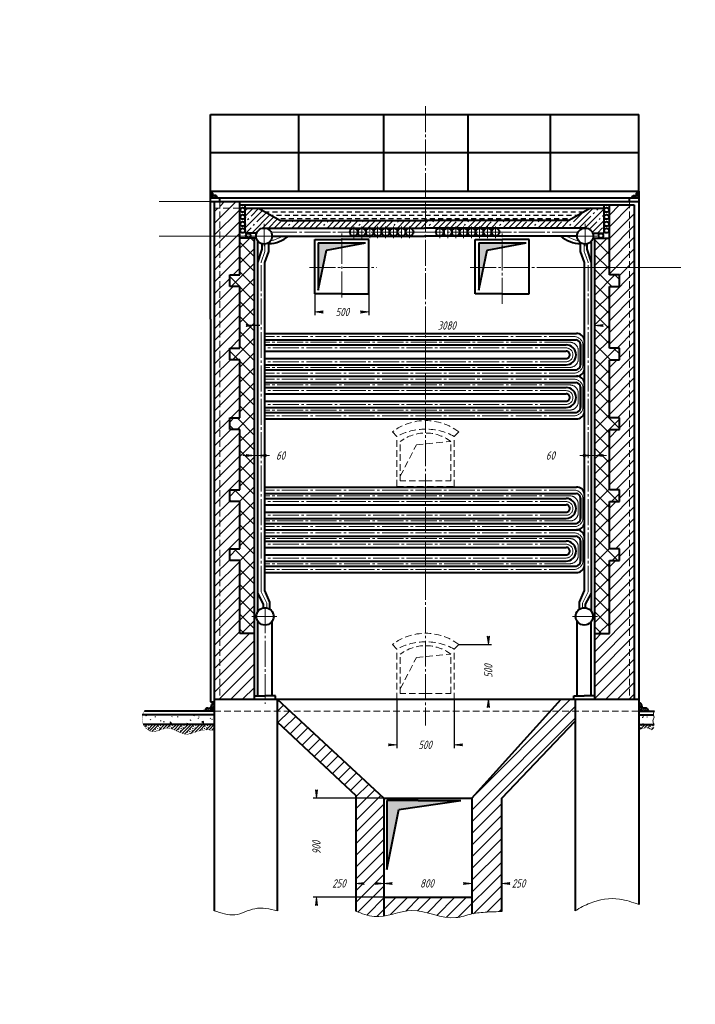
# Model space of a CAD drawing. Header units: millimetres. Extents: x 0 to 841, y 0 to 594.
# Tile 1 of 2: x 0 to 408, y 0 to 594. Entities that reach past the tile are written whole.
import ezdxf

# ---------------------------------------------------------------- set-up
doc = ezdxf.new("R2010")
doc.units = ezdxf.units.MM
for name, pattern in [('K5LT32768', [0]), ('K5LT32769', [0]), ('K5LT_AXLED', [20.152056, 15.652056, -1.5, 1.5, -1.5]), ('K5LT_BASIC', [0]), ('K5LT_DASHED', [6, 4, -2]), ('K5LT_THIN', [0]), ('K5LT_THIN_INCLUDED_TO_HATCHING', [0])]:
    doc.linetypes.add(name, pattern=pattern)
doc.styles.add('KDIMTEXTSTYLE', font='GOST_AU.SHX', dxfattribs={"width": 0.96, "oblique": 15, "height": 5})
doc.dimstyles.new('KDIMSTYLE (1.00)', dxfattribs={"dimtxt": 5, "dimasz": 1, "dimexe": 2, "dimexo": 0, "dimgap": 1, "dimtad": 1, "dimtxsty": 'KDIMTEXTSTYLE', "dimsah": 1, "dimcen": 0, "dimdle": 1, "dimadec": 0, "dimazin": 0, "dimtfac": 0.667, "dimtmove": 0, "dimatfit": 3, "dimfxl": 0, "dimtvp": 1, "dimtolj": 1, "dimtzin": 0, "dimarcsym": 0})
pattern_1 = [(45, (0, 0), (-0.561266, 0.561266), [])]
pattern_2 = [(135, (0, 0), (-0.561266, -0.561266), [])]
pattern_3 = [(45, (0, 0), (-3.535534, 3.535534), [])]
pattern_4 = [(40, (7.66, 6.428), (-20.5692, 24.5134), [2, -30]), (130, (9.193, 7.713), (-24.5134, -20.5692), [2, -30]), (85, (7.66, 6.428), (-20.5688, 24.513), [2.828, -42.426]), (60, (9.193, 7.713), (-27.7128, 16), [2, -30]), (150, (10.192, 9.445), (-16, -27.7128), [2, -30]), (105, (9.193, 7.713), (-27.7123, 15.9997), [2.828, -42.426]), (80, (16.853, 14.141), (-26.0974, 4.6017), [1.5, -25]), (170, (17.114, 15.618), (-4.6017, -26.0974), [1.5, -25]), (125, (16.853, 14.141), (-26.09695, 4.6016), [2.121, -35.355]), (100, (-18.796, -15.771), (-15.7569, -2.77837), [1, -15]), (190, (-18.97, -14.787), (2.77837, -15.7569), [1, -15]), (145, (-18.796, -15.771), (-15.75733, -2.77844), [1.414, -21.213]), (70, (1.233, 14.088), (-15.0351, 5.4723), [1, -15]), (160, (1.575, 15.028), (-5.4723, -15.0351), [1, -15]), (115, (1.233, 14.088), (-15.03547, 5.47246), [1.414, -21.213]), (85, (0, 0), (-9.35186, 7.84492), [0.3, -10]), (65, (0, 0), (-2.41845, 6.64463), [0.3, -10]), (105, (0, 0), (-6.193075, 7.658056), [0.5, -12]), (110, (0, 0), (-7.94593, 1.36463), [0.5, -7])]

# ---------------------------------------------------------------- blocks, each defined once
blk = doc.blocks.new('KDIMARROW_01')
blk.add_hatch(color=0).paths.add_polyline_path([(0, 0), (-5, 0.66), (-4.5, 0), (-5, -0.66)])
at = {"color": 0, "linetype": 'K5LT_THIN', "lineweight": 18}
for p, q in [((-4.5, 0), (-5, 0.66)), ((-5, 0.66), (0, 0)), ((0, 0), (-5, -0.66)), ((-5, -0.66), (-4.5, 0)), ((0, 0), (-1, 0))]:
    blk.add_line(p, q, dxfattribs=at)
blk = doc.blocks.new('U1')
at = {"color": 7, "linetype": 'K5LT32768', "lineweight": 18}
for p, q in [((75.11, 168.8), (74.75, 168.44)), ((75.5, 167.42), (76.88, 168.8)), ((80.41, 168.8), (77.28, 165.67)), ((78.34, 164.96), (82.18, 168.8)), ((83.95, 168.8), (79.68, 164.53)), ((83.95, 165.27), (87.48, 168.8)), ((89.25, 168.8), (86.57, 166.12)), ((88.79, 166.57), (91.02, 168.8)), ((94.56, 168.8), (91.89, 166.13)), ((93.16, 165.64), (96.32, 168.8)), ((98.09, 168.8), (94.36, 165.07)), ((96.74, 163.92), (101.63, 168.8)), ((103.39, 168.8), (97.99, 163.4)), ((99.36, 163), (105.16, 168.8)), ((108.7, 168.8), (103.1, 163.21)), ((105.83, 164.17), (110.47, 168.8)), ((112.23, 168.8), (108.51, 165.08)), ((112.52, 165.55), (115.77, 168.8)), ((117.45, 168.71), (114.3, 165.56)), ((115.99, 165.48), (117.45, 166.95))]:
    blk.add_line(p, q, dxfattribs=at)
at = {"color": 7, "linetype": 'K5LT32769', "lineweight": 18}
for p, q in [((76.37, 166.52), (76.34, 166.49)), ((76.46, 167.5), (76.81, 167.85)), ((77.69, 166.97), (77.34, 166.61)), ((78.14, 168.29), (77.78, 167.94)), ((79.46, 168.73), (79.11, 168.38)), ((83.09, 166.17), (83.44, 166.52)), ((83.88, 167.85), (83.53, 167.5)), ((84.41, 166.61), (84.76, 166.97)), ((84.85, 167.94), (85.21, 168.29)), ((86.18, 168.38), (86.53, 168.73)), ((90.51, 166.52), (90.49, 166.5)), ((90.6, 167.5), (90.95, 167.85)), ((91.84, 166.97), (91.48, 166.61)), ((92.28, 168.29), (91.92, 167.94)), ((93.6, 168.73), (93.25, 168.38)), ((97.23, 166.17), (97.58, 166.52)), ((98.02, 167.85), (97.67, 167.5)), ((98.55, 166.61), (98.91, 166.97)), ((98.99, 167.94), (99.35, 168.29)), ((100.32, 168.38), (100.67, 168.73)), ((104.65, 166.52), (104.3, 166.17)), ((104.74, 167.5), (105.09, 167.85)), ((105.98, 166.97), (105.62, 166.61)), ((106.42, 168.29), (106.07, 167.94)), ((107.75, 168.73), (107.39, 168.38)), ((111.37, 166.17), (111.72, 166.52)), ((112.16, 167.85), (111.81, 167.5)), ((112.7, 166.61), (113.05, 166.97)), ((113.14, 167.94), (113.49, 168.29)), ((114.46, 168.38), (114.82, 168.73)), ((81.53, 164.61), (81.67, 164.76)), ((82.11, 166.08), (81.76, 165.73)), ((82.68, 164.88), (83, 165.2)), ((95.55, 164.49), (95.81, 164.76)), ((96.25, 166.08), (95.9, 165.73)), ((96.79, 164.84), (97.14, 165.2)), ((101.12, 162.99), (100.98, 162.85)), ((101.2, 163.96), (101.56, 164.31)), ((102.44, 163.43), (102.09, 163.08)), ((102.88, 164.76), (102.53, 164.4)), ((102.97, 165.73), (103.33, 166.08)), ((104.21, 165.2), (103.86, 164.84)), ((110.4, 166.08), (110.04, 165.73)), ((117.11, 165.73), (117.45, 166.06))]:
    blk.add_line(p, q, dxfattribs=at)
blk = doc.blocks.new('U2')
at = {"color": 7, "linetype": 'K5LT32768', "lineweight": 18}
for p, q in [((373.86, 168.8), (373.59, 168.53)), ((374.68, 166.08), (377.4, 168.8)), ((377.09, 166.72), (379.17, 168.8)), ((378.82, 166.69), (380.93, 168.8)), ((382.61, 166.94), (381.32, 165.66))]:
    blk.add_line(p, q, dxfattribs=at)
at = {"color": 7, "linetype": 'K5LT32769', "lineweight": 18}
for p, q in [((373.59, 167.64), (373.79, 167.85)), ((374.32, 166.61), (374.68, 166.97)), ((374.77, 167.94), (375.12, 168.29)), ((376.09, 168.38), (376.45, 168.73)), ((380.42, 166.52), (380.07, 166.17)), ((380.87, 167.85), (380.51, 167.5)), ((381.75, 166.97), (381.4, 166.61)), ((382.19, 168.29), (381.84, 167.94))]:
    blk.add_line(p, q, dxfattribs=at)
blk = doc.blocks.new('KDIMARROW_02')
blk.add_hatch(color=0).paths.add_polyline_path([(4.5, 0), (5, 0.66), (0, 0), (5, -0.66)])
at = {"color": 0, "linetype": 'K5LT_THIN', "lineweight": 18}
for p, q in [((0, 0), (-1, 0)), ((5, 0.66), (0, 0)), ((0, 0), (5, -0.66)), ((0, 0), (7, 0)), ((4.5, 0), (5, 0.66)), ((5, -0.66), (4.5, 0))]:
    blk.add_line(p, q, dxfattribs=at)

msp = doc.modelspace()

# ---------------------------------------------------------------- hatches: boundary and pattern name
h = msp.add_hatch()
h.set_pattern_fill('Металл', style=0, pattern_type=0)
h.set_pattern_definition(pattern_1)
h.paths.add_polyline_path([(118.623, 487.876), (116.595, 487.876), (116.595, 489.315), (115.151, 490.519), (115.151, 486.616), (119.353, 486.616)])
h = msp.add_hatch()
h.set_pattern_fill('Металл', style=0, pattern_type=0)
h.set_pattern_definition(pattern_2)
h.paths.add_polyline_path([(370.116, 487.876), (372.144, 487.876), (372.144, 489.315), (373.588, 490.519), (373.588, 486.616), (369.386, 486.616)])
h = msp.add_hatch()
h.set_pattern_fill('Металл', style=0, pattern_type=0)
h.set_pattern_definition(pattern_3)
h.paths.add_polyline_path([(141.716, 223.613), (132.886, 223.613), (132.886, 267.744), (126.761, 267.744), (126.761, 274.78), (132.886, 274.78), (132.886, 303.293), (126.761, 303.293), (126.761, 310.329), (132.886, 310.329), (132.886, 346.687), (126.761, 346.687), (126.761, 353.723), (132.886, 353.723), (132.886, 388.867), (126.761, 388.867), (126.761, 395.903), (132.886, 395.903), (132.886, 432.984), (126.761, 432.984), (126.761, 440.02), (132.886, 440.02), (132.886, 480.26), (120.699, 480.26), (120.699, 184.001), (141.716, 184.001), (141.716, 186.125)])
h.paths.add_polyline_path([(120.699, 480.26), (117.448, 480.26), (117.448, 184.001), (120.699, 184.001)])
h.paths.add_polyline_path([(132.886, 484.27), (120.699, 484.27), (120.699, 480.26), (132.886, 480.26), (132.886, 482.243)])
h.paths.add_polyline_path([(368.04, 482.243), (355.853, 482.243), (355.853, 440.02), (361.978, 440.02), (361.978, 432.984), (355.853, 432.984), (355.853, 395.903), (361.978, 395.903), (361.978, 388.867), (355.853, 388.867), (355.853, 353.723), (361.978, 353.723), (361.978, 346.687), (355.853, 346.687), (355.853, 310.329), (361.978, 310.329), (361.978, 303.293), (355.853, 303.293), (355.853, 274.78), (361.978, 274.78), (361.978, 267.744), (355.853, 267.744), (355.853, 223.613), (347.023, 223.613), (347.023, 186.125), (347.023, 184.001), (368.04, 184.001)])
h.paths.add_polyline_path([(370.907, 482.243), (368.04, 482.243), (368.04, 184.001), (370.907, 184.001)])
h = msp.add_hatch()
h.set_pattern_fill('Железобетон', style=0, pattern_type=0)
h.set_pattern_definition([(45, (0, 0), (-3.535534, 3.535534), []), (45, (-1.768, 1.768), (-3.535534, 3.535534), [10, -2, 1, -2])])
h.paths.add_polyline_path([(157.439, 472.869), (144.177, 480.348), (136.111, 480.348), (136.111, 465.283), (142.998, 465.283), (144.72, 467.44), (147.338, 468.312), (147.501, 468.315), (244.37, 468.315), (341.238, 468.315), (343.884, 467.531), (345.677, 465.433), (345.741, 465.283), (352.628, 465.283), (352.628, 480.348), (344.562, 480.348), (331.3, 472.869), (244.37, 472.869)])
h = msp.add_hatch()
h.set_pattern_fill('Жидкость', style=0, pattern_type=0)
h.set_pattern_definition([(0, (0, 0), (2.5, 2), [3, -2])])
h.paths.add_polyline_path([(157.439, 472.869), (244.37, 472.869), (331.3, 472.869), (344.562, 480.348), (144.177, 480.348)])
h = msp.add_hatch()
h.set_pattern_fill('ANSI37', style=0, pattern_type=0)
h.set_pattern_definition([(45, (0, 0), (-4.49013, 4.49013), []), (135, (0, 0), (-4.49013, -4.49013), [])])
h.paths.add_polyline_path([(141.716, 462.215), (132.886, 462.215), (132.886, 440.02), (126.761, 440.02), (126.761, 432.984), (132.886, 432.984), (132.886, 395.903), (126.761, 395.903), (126.761, 388.867), (132.886, 388.867), (132.886, 353.723), (126.761, 353.723), (126.761, 346.687), (132.886, 346.687), (132.886, 310.329), (126.761, 310.329), (126.761, 303.293), (132.886, 303.293), (132.886, 274.78), (126.761, 274.78), (126.761, 267.744), (132.886, 267.744), (132.886, 223.613), (141.716, 223.613)])
h.paths.add_polyline_path([(355.853, 267.744), (361.978, 267.744), (361.978, 274.78), (355.853, 274.78), (355.853, 303.293), (361.978, 303.293), (361.978, 310.329), (355.853, 310.329), (355.853, 346.687), (361.978, 346.687), (361.978, 353.723), (355.853, 353.723), (355.853, 388.867), (361.978, 388.867), (361.978, 395.903), (355.853, 395.903), (355.853, 432.984), (361.978, 432.984), (361.978, 440.02), (355.853, 440.02), (355.853, 462.215), (347.023, 462.215), (347.023, 223.613), (355.853, 223.613)])
h = msp.add_hatch(color=5)
h.paths.add_polyline_path([(208.761, 459.45), (194.358, 459.45), (194.358, 456.665)])
h.paths.add_polyline_path([(194.358, 456.665), (194.358, 459.45), (180.21, 459.45), (180.21, 444.479), (183.047, 444.479), (185.226, 454.899)])
h.paths.add_polyline_path([(183.047, 444.479), (180.21, 444.479), (180.21, 430.911)])
h = msp.add_hatch(color=5)
h.paths.add_polyline_path([(305.62, 459.45), (291.216, 459.45), (291.216, 456.665)])
h.paths.add_polyline_path([(291.216, 456.665), (291.216, 459.45), (277.069, 459.45), (277.069, 444.479), (279.906, 444.479), (282.084, 454.899)])
h.paths.add_polyline_path([(279.906, 444.479), (277.069, 444.479), (277.069, 430.911)])
h = msp.add_hatch()
h.set_pattern_fill('Металл', style=0, pattern_type=0)
h.set_pattern_definition(pattern_1)
h.paths.add_polyline_path([(114.529, 178.687), (113.578, 178.687), (111.928, 177.924), (111.704, 177.608), (111.306, 176.921), (117.448, 176.921), (117.448, 182.403), (116.438, 181.608), (115.614, 179.988), (115.612, 179.906), (115.612, 179.77), (115.201, 178.92)])
h = msp.add_hatch()
h.set_pattern_fill('Металл', style=0, pattern_type=0)
h.set_pattern_definition(pattern_3)
h.paths.add_polyline_path([(155.447, 184.001), (155.447, 176.921), (163.084, 176.921)])
h.paths.add_polyline_path([(163.084, 176.921), (155.447, 176.921), (155.447, 170.346), (202.865, 125.906), (202.865, 56.175), (203.14, 56.064), (203.389, 55.965), (203.761, 55.816), (204.32, 55.593), (205.158, 55.265), (206.415, 54.79), (208.304, 54.136), (211.147, 53.359), (213.887, 52.944), (214.057, 52.931), (214.398, 52.91), (215.08, 52.887), (216.447, 52.91), (219.195, 53.19), (219.718, 53.272), (219.718, 124.417)])
h.paths.add_polyline_path([(272.785, 64.536), (219.718, 64.536), (219.718, 53.272), (223.086, 53.959), (224.778, 54.37), (225.633, 54.585), (226.078, 54.698), (226.374, 54.773), (226.721, 54.86), (227.214, 54.984), (227.943, 55.165), (229.032, 55.427), (230.664, 55.789), (233.112, 56.229), (236.785, 56.531), (237.073, 56.531), (237.649, 56.521), (238.8, 56.46), (241.102, 56.195), (245.37, 55.325), (247.502, 54.779), (248.572, 54.492), (249.121, 54.343), (249.499, 54.241), (249.997, 54.107), (250.729, 53.911), (251.82, 53.625), (253.451, 53.221), (255.892, 52.701), (259.539, 52.224), (263.297, 52.287), (263.655, 52.33), (264.371, 52.435), (265.802, 52.709), (267.697, 53.168), (268.649, 53.423), (269.132, 53.554), (269.392, 53.625), (269.583, 53.678), (269.812, 53.74), (270.136, 53.829), (270.613, 53.957), (271.326, 54.144), (272.395, 54.407), (272.785, 54.496)])
h.paths.add_polyline_path([(290.872, 124.406), (335.224, 170.786), (335.224, 176.921), (320.395, 176.921), (272.785, 124.417), (272.785, 54.496), (278.833, 55.4), (281.881, 55.626), (282.099, 55.639), (282.283, 55.65), (282.651, 55.671), (283.386, 55.71), (284.858, 55.78), (287.801, 55.895), (289.427, 55.949), (290.241, 55.974), (290.872, 55.994)])
h.paths.add_polyline_path([(335.224, 184.001), (326.816, 184.001), (320.395, 176.921), (335.224, 176.921)])
h = msp.add_hatch()
h.set_pattern_fill('Металл', style=0, pattern_type=0)
h.set_pattern_definition(pattern_2)
h.paths.add_polyline_path([(375.424, 179.77), (375.424, 179.906), (374.661, 181.557), (374.597, 181.608), (373.588, 182.403), (373.588, 176.921), (379.73, 176.921), (379.331, 177.608), (377.843, 178.653), (377.458, 178.687), (376.507, 178.687), (375.657, 179.099)])
h = msp.add_hatch()
h.set_pattern_fill('Песок', style=0, pattern_type=0)
h.set_pattern_definition(pattern_4)
h.paths.add_polyline_path([(74.518, 168.801), (117.448, 168.801), (117.448, 174.675), (73.999, 174.675), (73.811, 172.243)])
h = msp.add_hatch()
h.set_pattern_fill('Песок', style=0, pattern_type=0)
h.set_pattern_definition(pattern_4)
h.paths.add_polyline_path([(373.588, 168.801), (382.801, 168.801), (382.585, 169.262), (382.475, 169.514), (382.331, 169.892), (382.189, 170.458), (382.176, 171.03), (382.181, 171.074), (382.196, 171.163), (382.235, 171.341), (382.346, 171.698), (382.421, 171.9), (382.461, 172.003), (382.512, 172.136), (382.574, 172.299), (382.627, 172.445), (382.697, 172.664), (382.774, 172.995), (382.801, 173.288), (382.802, 173.326), (382.8, 173.401), (382.788, 173.552), (382.738, 173.856), (382.669, 174.139), (382.63, 174.281), (382.609, 174.354), (382.556, 174.542), (382.531, 174.634), (382.52, 174.675), (373.588, 174.675)])
msp.add_hatch(color=5).paths.add_polyline_path([(228.777, 117.564), (266.255, 122.997), (240.469, 122.997), (221.508, 122.997), (221.508, 81.286)])

# ---------------------------------------------------------------- linework, layer by layer
at = {"color": 30, "linetype": 'K5LT_AXLED', "lineweight": 18}
for p, q in [((244.94, 541.793), (244.94, 168.276)), ((147.501, 457.394), (147.501, 470.849)), ((341.238, 457.394), (341.238, 470.849)), ((140.491, 463.455), (154.296, 463.455)), ((151.694, 465.912), (244.37, 465.912)), ((194.358, 426.487), (194.358, 465.065)), ((201.605, 462.125), (201.605, 469.213)), ((206.411, 462.125), (206.411, 469.213)), ((211.216, 462.125), (211.216, 469.213)), ((216.022, 462.125), (216.022, 469.213)), ((220.828, 462.125), (220.828, 469.213)), ((225.634, 462.125), (225.634, 469.213)), ((230.44, 462.125), (230.44, 469.213)), ((235.245, 462.125), (235.245, 469.213)), ((337.045, 465.912), (244.37, 465.912)), ((253.494, 462.125), (253.494, 469.213)), ((258.299, 462.125), (258.299, 469.213)), ((263.105, 462.125), (263.105, 469.213)), ((267.911, 462.125), (267.911, 469.213)), ((272.717, 462.125), (272.717, 469.213)), ((277.523, 462.125), (277.523, 469.213)), ((282.328, 462.125), (282.328, 469.213)), ((287.134, 462.125), (287.134, 469.213)), ((291.216, 422.538), (291.216, 465.065)), ((348.248, 463.455), (334.443, 463.455)), ((148.02, 454.208), (148.02, 458.623)), ((340.719, 454.208), (340.719, 458.623)), ((145.757, 447.642), (148.02, 454.208)), ((342.982, 447.642), (340.719, 454.208)), ((145.757, 248.852), (145.757, 447.642)), ((342.982, 248.852), (342.982, 447.642)), ((174.936, 444.479), (215.449, 444.479)), ((271.795, 444.479), (312.308, 444.479)), ((335.13, 402.808), (147.844, 402.808)), ((332.294, 399.389), (147.844, 399.389)), ((339.858, 391.817), (339.858, 398.604)), ((329.71, 395.968), (147.844, 395.969)), ((337.088, 391.114), (337.088, 394.654)), ((337.088, 392.52), (337.088, 388.98)), ((329.71, 387.666), (147.844, 387.664)), ((339.858, 391.817), (339.858, 385.03)), ((332.294, 384.245), (147.844, 384.245)), ((335.13, 380.826), (147.844, 380.826)), ((335.13, 377.056), (147.844, 377.056)), ((332.294, 373.636), (147.844, 373.636)), ((329.71, 370.215), (147.844, 370.217)), ((337.088, 365.361), (337.088, 368.901)), ((339.858, 366.064), (339.858, 372.852)), ((337.088, 366.767), (337.088, 363.228)), ((339.858, 366.064), (339.858, 359.277)), ((329.71, 361.914), (147.844, 361.912)), ((332.294, 358.493), (147.844, 358.493)), ((335.13, 355.073), (147.844, 355.073)), ((335.13, 310.141), (147.844, 310.141)), ((332.294, 306.722), (147.844, 306.722)), ((329.71, 303.301), (147.844, 303.303)), ((339.858, 299.15), (339.858, 305.937)), ((337.088, 298.447), (337.088, 301.987)), ((337.088, 299.853), (337.088, 296.313)), ((339.858, 299.15), (339.858, 292.363)), ((329.71, 294.999), (147.844, 294.997)), ((332.294, 291.578), (147.844, 291.578)), ((335.13, 288.159), (147.844, 288.159)), ((335.13, 284.389), (147.844, 284.389)), ((332.294, 280.97), (147.844, 280.97)), ((339.858, 273.398), (339.858, 280.185)), ((329.71, 277.548), (147.844, 277.55)), ((337.088, 272.695), (337.088, 276.235)), ((337.088, 274.101), (337.088, 270.561)), ((339.858, 273.398), (339.858, 266.61)), ((329.71, 269.247), (147.844, 269.245)), ((332.294, 265.826), (147.844, 265.826)), ((335.13, 262.406), (147.844, 262.406)), ((149.078, 241.969), (145.757, 248.852)), ((339.661, 241.969), (342.982, 248.852)), ((148.04, 239.459), (148.04, 181.31)), ((149.078, 239.118), (149.078, 241.969)), ((339.661, 239.118), (339.661, 241.969)), ((140.076, 233.987), (155.232, 233.987)), ((348.663, 233.987), (333.507, 233.987))]:
    msp.add_line(p, q, dxfattribs=at)
at = {"color": 5, "linetype": 'K5LT_BASIC', "lineweight": 40}
for p, q in [((115.151, 490.519), (115.151, 536.783)), ((115.151, 536.783), (373.588, 536.783)), ((168.544, 490.519), (168.544, 536.783)), ((219.694, 490.519), (219.694, 536.783)), ((270.591, 490.519), (270.591, 536.783)), ((320.257, 490.519), (320.257, 536.783)), ((373.588, 490.519), (373.588, 536.783)), ((373.588, 513.651), (115.151, 513.651)), ((115.151, 413.39), (115.151, 490.519)), ((115.151, 490.519), (373.588, 490.519)), ((116.595, 489.315), (115.151, 490.519)), ((116.595, 487.876), (116.595, 489.315)), ((118.623, 487.876), (116.595, 487.876)), ((119.353, 486.616), (118.623, 487.876)), ((369.386, 486.616), (370.116, 487.876)), ((370.116, 487.876), (372.144, 487.876)), ((372.144, 489.315), (373.588, 490.519)), ((372.144, 487.876), (372.144, 489.315)), ((373.588, 490.519), (373.588, 60.22)), ((115.151, 486.616), (373.588, 486.616)), ((115.151, 484.27), (373.588, 484.27)), ((117.448, 484.27), (117.448, 56.455)), ((120.699, 484.27), (120.699, 486.616)), ((132.886, 482.243), (132.886, 484.27)), ((132.886, 440.02), (132.886, 482.243)), ((132.886, 482.243), (370.907, 482.243)), ((136.111, 465.283), (136.111, 482.243)), ((352.628, 465.283), (352.628, 482.243)), ((355.853, 440.02), (355.853, 482.243)), ((368.04, 484.27), (368.04, 486.616)), ((370.907, 482.243), (370.907, 184.001)), ((136.111, 480.348), (352.628, 480.348)), ((144.177, 480.348), (157.439, 472.869)), ((344.562, 480.348), (331.3, 472.869)), ((157.439, 472.869), (244.37, 472.869)), ((331.3, 472.869), (244.37, 472.869)), ((142.998, 465.283), (136.111, 465.283)), ((147.501, 468.315), (244.37, 468.315)), ((152.361, 463.455), (244.37, 463.455)), ((341.238, 468.315), (244.37, 468.315)), ((336.378, 463.455), (244.37, 463.455)), ((345.741, 465.283), (352.628, 465.283)), ((142.802, 462.215), (132.886, 462.215)), ((141.716, 186.125), (141.716, 462.215)), ((143.67, 236.867), (143.67, 460.465)), ((146.259, 455.624), (146.259, 458.756)), ((150.28, 454.239), (150.28, 459.468)), ((178.061, 428.638), (178.061, 461.474)), ((178.061, 461.474), (194.358, 461.474)), ((180.21, 459.45), (208.761, 459.45)), ((180.21, 459.45), (180.21, 430.911)), ((185.226, 454.899), (208.761, 459.45)), ((210.655, 461.474), (194.358, 461.474)), ((210.655, 428.638), (210.655, 461.474)), ((274.919, 428.638), (274.919, 461.474)), ((274.919, 461.474), (291.216, 461.474)), ((277.069, 459.45), (277.069, 430.911)), ((277.069, 459.45), (305.62, 459.45)), ((282.084, 454.899), (305.62, 459.45)), ((307.514, 461.474), (291.216, 461.474)), ((307.514, 428.638), (307.514, 461.474)), ((338.459, 454.239), (338.459, 459.468)), ((342.48, 455.624), (342.48, 458.756)), ((345.069, 236.867), (345.069, 460.465)), ((345.937, 462.215), (355.853, 462.215)), ((347.023, 186.125), (347.023, 462.215)), ((143.67, 447.586), (146.259, 455.624)), ((147.844, 447.612), (150.28, 454.239)), ((180.21, 430.911), (185.226, 454.899)), ((277.069, 430.911), (282.084, 454.899)), ((340.895, 447.612), (338.459, 454.239)), ((345.069, 447.586), (342.48, 455.624)), ((147.844, 249.587), (147.844, 447.612)), ((340.895, 249.587), (340.895, 447.612)), ((126.761, 432.984), (126.761, 440.02)), ((126.761, 440.02), (132.885, 440.02)), ((361.978, 440.02), (355.854, 440.02)), ((361.978, 432.984), (361.978, 440.02)), ((132.886, 432.984), (126.761, 432.984)), ((132.886, 395.903), (132.886, 432.984)), ((194.358, 428.638), (178.061, 428.638)), ((194.358, 428.638), (210.655, 428.638)), ((291.216, 428.638), (274.919, 428.638)), ((291.216, 428.638), (307.514, 428.638)), ((355.853, 432.984), (361.978, 432.984)), ((355.853, 395.903), (355.853, 432.984)), ((115.151, 413.39), (115.151, 182.481)), ((147.844, 404.693), (335.94, 404.693)), ((147.844, 400.923), (335.763, 400.923)), ((338.508, 398.043), (338.508, 385.737)), ((126.761, 388.867), (126.761, 395.903)), ((126.761, 395.903), (132.885, 395.903)), ((147.844, 397.854), (329.71, 397.854)), ((147.844, 394.085), (329.725, 394.085)), ((338.508, 385.591), (338.508, 397.897)), ((361.978, 395.903), (355.854, 395.903)), ((361.978, 388.867), (361.978, 395.903)), ((132.886, 388.867), (126.761, 388.867)), ((132.886, 353.723), (132.886, 388.867)), ((147.844, 389.549), (329.725, 389.549)), ((355.853, 388.867), (361.978, 388.867)), ((355.853, 353.723), (355.853, 388.867)), ((147.844, 385.779), (329.71, 385.779)), ((147.844, 382.71), (335.763, 382.71)), ((147.844, 378.941), (335.94, 378.941)), ((147.844, 378.941), (335.94, 378.941)), ((147.844, 375.171), (335.763, 375.171)), ((147.844, 372.102), (329.71, 372.102)), ((147.844, 368.332), (329.725, 368.332)), ((338.508, 372.29), (338.508, 359.985)), ((338.508, 359.839), (338.508, 372.144)), ((147.844, 363.797), (329.725, 363.797)), ((147.844, 360.027), (329.71, 360.027)), ((147.844, 356.958), (335.763, 356.958)), ((126.761, 346.687), (126.761, 353.723)), ((126.761, 353.723), (132.885, 353.723)), ((147.844, 353.188), (335.94, 353.188)), ((361.978, 353.723), (355.854, 353.723)), ((361.978, 346.687), (361.978, 353.723)), ((132.886, 346.687), (126.761, 346.687)), ((132.886, 310.329), (132.886, 346.687)), ((355.853, 346.687), (361.978, 346.687)), ((355.853, 310.329), (355.853, 346.687)), ((126.761, 303.293), (126.761, 310.329)), ((126.761, 310.329), (132.885, 310.329)), ((147.844, 312.026), (335.94, 312.026)), ((361.978, 310.329), (355.854, 310.329)), ((361.978, 303.293), (361.978, 310.329)), ((132.886, 303.293), (126.761, 303.293)), ((132.886, 274.78), (132.886, 303.293)), ((147.844, 308.256), (335.763, 308.256)), ((147.844, 305.188), (329.71, 305.188)), ((338.508, 305.376), (338.508, 293.07)), ((338.508, 292.924), (338.508, 305.23)), ((355.853, 303.293), (361.978, 303.293)), ((355.853, 274.78), (355.853, 303.293)), ((147.844, 301.418), (329.725, 301.418)), ((147.844, 296.882), (329.725, 296.882)), ((147.844, 293.113), (329.71, 293.113)), ((147.844, 290.044), (335.763, 290.044)), ((147.844, 286.274), (335.94, 286.274)), ((147.844, 286.274), (335.94, 286.274)), ((147.844, 282.504), (335.763, 282.504)), ((147.844, 279.435), (329.71, 279.435)), ((338.508, 279.623), (338.508, 267.318)), ((338.508, 267.172), (338.508, 279.478)), ((126.761, 267.744), (126.761, 274.78)), ((126.761, 274.78), (132.885, 274.78)), ((147.844, 275.665), (329.725, 275.665)), ((361.978, 274.78), (355.854, 274.78)), ((361.978, 267.744), (361.978, 274.78)), ((132.886, 267.744), (126.761, 267.744)), ((132.886, 223.613), (132.886, 267.744)), ((147.844, 271.13), (329.725, 271.13)), ((147.844, 267.36), (329.71, 267.36)), ((355.853, 223.613), (355.853, 267.744)), ((355.853, 267.744), (361.978, 267.744)), ((147.844, 264.291), (335.763, 264.291)), ((147.844, 260.522), (335.94, 260.522)), ((150.963, 242.583), (147.844, 249.587)), ((337.776, 242.583), (340.895, 249.587)), ((147.193, 241.32), (143.67, 248.085)), ((341.546, 241.32), (345.069, 248.085)), ((147.193, 239.153), (147.193, 241.32)), ((150.963, 238.33), (150.963, 242.583)), ((337.776, 238.33), (337.776, 242.583)), ((341.546, 239.153), (341.546, 241.32)), ((143.811, 186.125), (143.811, 230.904)), ((152.27, 186.125), (152.27, 230.904)), ((336.469, 186.125), (336.469, 230.904)), ((344.929, 186.125), (344.929, 230.904)), ((141.716, 223.613), (132.886, 223.613)), ((347.023, 223.613), (355.853, 223.613)), ((141.716, 184.001), (141.716, 186.125)), ((141.716, 186.125), (148.04, 186.125)), ((154.365, 186.125), (148.04, 186.125)), ((154.365, 184.001), (154.365, 186.125)), ((334.374, 184.001), (334.374, 186.125)), ((334.374, 186.125), (340.699, 186.125)), ((347.023, 186.125), (340.699, 186.125)), ((347.023, 184.001), (347.023, 186.125)), ((113.578, 178.687), (114.529, 178.687)), ((115.151, 182.481), (117.448, 182.481)), ((115.612, 179.77), (115.612, 179.906)), ((116.438, 181.608), (117.448, 182.403)), ((117.448, 184.001), (373.588, 184.001)), ((117.448, 182.403), (117.448, 176.921)), ((155.447, 184.001), (155.447, 56.459)), ((155.447, 184.001), (219.718, 124.417)), ((272.785, 124.417), (326.816, 184.001)), ((335.224, 184.001), (335.224, 56.459)), ((373.588, 182.403), (373.588, 176.921)), ((374.597, 181.608), (373.588, 182.403)), ((375.424, 179.77), (375.424, 179.906)), ((377.458, 178.687), (376.507, 178.687)), ((117.448, 174.675), (73.999, 174.675)), ((117.448, 176.921), (75.296, 176.921)), ((111.306, 176.921), (111.704, 177.608)), ((117.448, 176.921), (111.306, 176.921)), ((373.588, 176.921), (383.08, 176.921)), ((373.588, 176.921), (379.73, 176.921)), ((373.588, 174.675), (382.52, 174.675)), ((379.73, 176.921), (379.331, 177.608)), ((117.448, 168.801), (74.518, 168.801)), ((155.447, 170.346), (202.865, 125.906)), ((290.872, 124.406), (335.224, 170.786)), ((373.588, 168.801), (382.801, 168.801)), ((202.865, 125.906), (202.865, 56.175)), ((219.718, 124.417), (219.718, 53.272)), ((219.718, 124.417), (272.785, 124.417)), ((240.469, 122.997), (221.508, 122.997)), ((221.508, 122.997), (221.508, 81.286)), ((228.777, 117.564), (266.255, 122.997)), ((240.469, 122.997), (266.255, 122.997)), ((272.785, 124.417), (272.785, 54.496)), ((290.872, 55.994), (290.872, 124.406)), ((221.508, 81.286), (228.777, 117.564)), ((219.718, 64.536), (272.785, 64.536))]:
    msp.add_line(p, q, dxfattribs=at)
at = {"color": 7, "linetype": 'K5LT_THIN_INCLUDED_TO_HATCHING', "lineweight": 18}
for p, q in [((140.491, 484.27), (84.096, 484.27)), ((140.491, 463.455), (84.096, 463.455)), ((312.308, 444.479), (399.05, 444.479))]:
    msp.add_line(p, q, dxfattribs=at)
at = {"color": 7, "linetype": 'K5LT_DASHED', "lineweight": 18}
for p, q in [((120.699, 484.27), (120.699, 184.001)), ((368.04, 484.27), (368.04, 184.001)), ((132.886, 480.26), (117.448, 480.26)), ((227.637, 342.602), (224.957, 345.415)), ((262.242, 342.602), (264.922, 345.415)), ((227.637, 312.308), (227.637, 342.602)), ((229.695, 315.797), (229.695, 339.583)), ((239.416, 337.507), (260.184, 339.583)), ((260.184, 315.797), (260.184, 339.583)), ((262.242, 312.308), (262.242, 342.602)), ((229.695, 318.641), (239.416, 337.507)), ((244.94, 315.797), (229.695, 315.797)), ((244.94, 315.797), (260.184, 315.797)), ((227.637, 312.308), (262.242, 312.308)), ((227.637, 214.295), (224.957, 217.108)), ((227.637, 184.001), (227.637, 214.295)), ((262.242, 214.295), (264.922, 217.108)), ((262.242, 184.001), (262.242, 214.295)), ((229.695, 187.49), (229.695, 211.276)), ((229.695, 190.334), (239.416, 209.2)), ((239.416, 209.2), (260.184, 211.276)), ((260.184, 187.49), (260.184, 211.276)), ((244.94, 187.49), (229.695, 187.49)), ((244.94, 187.49), (260.184, 187.49)), ((117.448, 176.921), (373.588, 176.921))]:
    msp.add_line(p, q, dxfattribs=at)
at = {"color": 7, "linetype": 'K5LT_THIN_INCLUDED_TO_HATCHING', "const_width": 0.18}
for points in [[(74.518, 168.801), (73.81, 172.245), (74, 174.678), (75.296, 176.921)], [(74.518, 168.801), (77.191, 165.732), (78.385, 164.939), (80.614, 164.502), (83.85, 165.237), (88.48, 166.537), (89.968, 166.571), (92.735, 165.816), (96.525, 164.016), (100.754, 162.845), (103.322, 163.27), (107.01, 164.61), (109.872, 165.347), (112.801, 165.559), (117.448, 165.346)], [(382.801, 168.801), (382.45, 166.476), (381.806, 165.714), (380.737, 165.846), (378.76, 166.702), (378.534, 166.737), (376.385, 166.614), (373.588, 165.545)]]:
    msp.add_lwpolyline(points, dxfattribs=at)
at = {"color": 5, "linetype": 'K5LT_BASIC', "lineweight": 40}
for centre, radius in [((134.56, 479.235), 1.413), ((134.56, 474.977), 1.413), ((354.179, 479.235), 1.413), ((354.179, 474.977), 1.413), ((134.56, 470.756), 1.413), ((354.179, 470.756), 1.413), ((134.56, 466.815), 1.413), ((137.944, 463.628), 1.413), ((147.501, 463.455), 4.86), ((201.605, 465.912), 2.403), ((206.411, 465.912), 2.403), ((211.216, 465.912), 2.403), ((216.022, 465.912), 2.403), ((220.828, 465.912), 2.403), ((225.634, 465.912), 2.403), ((230.44, 465.912), 2.403), ((235.245, 465.912), 2.403), ((253.494, 465.912), 2.403), ((258.299, 465.912), 2.403), ((263.105, 465.912), 2.403), ((267.911, 465.912), 2.403), ((272.717, 465.912), 2.403), ((277.523, 465.912), 2.403), ((282.328, 465.912), 2.403), ((287.134, 465.912), 2.403), ((341.238, 463.455), 4.86), ((350.795, 463.628), 1.413), ((354.179, 466.815), 1.413), ((148.04, 233.987), 5.234), ((340.699, 233.987), 5.234)]:
    msp.add_circle(centre, radius, dxfattribs=at)
for centre, radius, start, end in [((149.605, 478.416), 19.541, 271.978054, 310.038414), ((339.134, 478.416), 19.541, 229.961586, 268.021946), ((336.065, 399.812), 4.882, 8.376995, 91.460936), ((334.895, 397.348), 3.679, 10.884991, 76.355954), ((329.71, 391.817), 2.268, 0, 90.378585), ((329.71, 391.817), 6.038, 0, 90), ((329.71, 391.817), 2.268, 269.621415, 0), ((329.71, 391.817), 6.038, 270, 0), ((334.895, 386.286), 3.679, 283.644046, 349.115009), ((336.065, 383.821), 4.882, 268.539064, 351.623005), ((334.895, 371.595), 3.679, 10.884991, 76.355954), ((336.065, 374.06), 4.882, 8.376995, 91.460936), ((329.71, 366.064), 2.268, 0, 90.378585), ((329.71, 366.064), 6.038, 0, 90), ((329.71, 366.064), 2.268, 269.621415, 0), ((329.71, 366.064), 6.038, 270, 0), ((334.895, 360.534), 3.679, 283.644046, 349.115009), ((336.065, 358.069), 4.882, 268.539064, 351.623005), ((336.065, 307.146), 4.882, 8.376995, 91.460936), ((329.71, 299.15), 6.038, 0, 90), ((334.895, 304.681), 3.679, 10.884991, 76.355954), ((329.71, 299.15), 2.268, 0, 90.378585), ((329.71, 299.15), 2.268, 269.621415, 0), ((329.71, 299.15), 6.038, 270, 0), ((334.895, 293.619), 3.679, 283.644046, 349.115009), ((336.065, 291.155), 4.882, 268.539064, 351.623005), ((336.065, 281.393), 4.882, 8.376995, 91.460936), ((329.71, 273.398), 6.038, 0, 90), ((334.895, 278.929), 3.679, 10.884991, 76.355954), ((329.71, 273.398), 2.268, 0, 90.378585), ((329.71, 273.398), 2.268, 269.621415, 0), ((329.71, 273.398), 6.038, 270, 0), ((334.895, 267.867), 3.679, 283.644046, 349.115009), ((336.065, 265.402), 4.882, 268.539064, 351.623005), ((113.578, 176.521), 2.166, 90, 149.87704), ((114.529, 179.77), 1.083, 270, 0), ((117.778, 179.906), 2.166, 128.208458, 180), ((373.258, 179.906), 2.166, 0, 51.791542), ((376.507, 179.77), 1.083, 180, 270), ((377.458, 176.521), 2.166, 30.12296, 90)]:
    msp.add_arc(centre, radius, start, end, dxfattribs=at)
at = {"color": 30, "linetype": 'K5LT_AXLED', "lineweight": 18}
for centre, radius, start, end in [((142.496, 494.76), 35.393, 284.493293, 297.811294), ((346.243, 494.76), 35.393, 242.188706, 255.506707), ((332.048, 394.346), 5.049, 356.504373, 92.792828), ((334.439, 397.271), 5.58, 13.823276, 82.882832), ((329.71, 391.817), 4.151, 270, 90), ((332.048, 389.288), 5.049, 267.207172, 3.495627), ((334.439, 386.363), 5.58, 277.117168, 346.176724), ((334.439, 371.518), 5.58, 13.823276, 82.882832), ((329.71, 366.064), 4.151, 270, 90), ((332.048, 368.593), 5.049, 356.504373, 92.792828), ((332.048, 363.535), 5.049, 267.207172, 3.495627), ((334.439, 360.611), 5.58, 277.117168, 346.176724), ((334.439, 304.604), 5.58, 13.823276, 82.882832), ((329.71, 299.15), 4.151, 270, 90), ((332.048, 301.679), 5.049, 356.504373, 92.792828), ((332.048, 296.621), 5.049, 267.207172, 3.495627), ((334.439, 293.696), 5.58, 277.117168, 346.176724), ((332.048, 275.927), 5.049, 356.504373, 92.792828), ((334.439, 278.852), 5.58, 13.823276, 82.882832), ((329.71, 273.398), 4.151, 270, 90), ((332.048, 270.869), 5.049, 267.207172, 3.495627), ((334.439, 267.944), 5.58, 277.117168, 346.176724)]:
    msp.add_arc(centre, radius, start, end, dxfattribs=at)
at = {"color": 7, "linetype": 'K5LT_DASHED', "lineweight": 18}
for centre, radius, start, end in [((244.94, 319.081), 33.057, 52.808617, 127.191383), ((244.94, 310.685), 36.306, 61.537399, 118.462601), ((244.94, 319.188), 25.463, 53.223647, 126.776353), ((244.94, 190.774), 33.057, 52.808617, 127.191383), ((244.94, 182.378), 36.306, 61.537399, 118.462601), ((244.94, 190.88), 25.463, 53.223647, 126.776353)]:
    msp.add_arc(centre, radius, start, end, dxfattribs=at)
at = {"color": 7, "linetype": 'K5LT_THIN_INCLUDED_TO_HATCHING', "lineweight": 18}
for points, knots in [([(382.801, 168.801), (382.449, 169.539), (381.735, 171.035), (383.34, 173.272), (381.972, 175.436), (382.788, 176.53), (383.08, 176.921)], [0, 0, 0, 0, 1.0587167, 2.144908, 3.2860373, 3.9210113, 3.9210113, 3.9210113, 3.9210113]), ([(373.588, 60.22), (369.753, 61.57), (360.294, 64.899), (346.282, 62.767), (338.182, 58.146), (335.224, 56.459)], [0, 0, 0, 0, 5.5892366, 13.7889269, 18.5037355, 18.5037355, 18.5037355, 18.5037355]), ([(117.448, 56.455), (121.615, 54.994), (129.955, 52.069), (142.073, 59.506), (150.885, 57.499), (155.447, 56.459)], [0, 0, 0, 0, 5.8293931, 11.6667215, 17.9331455, 17.9331455, 17.9331455, 17.9331455]), ([(202.865, 56.175), (206.501, 54.715), (217.491, 50.301), (237.939, 61.194), (257.734, 49.425), (272.559, 54.881), (281.864, 55.714), (287.917, 55.902), (290.872, 55.994)], [0, 0, 0, 0, 5.2762908, 15.9494414, 28.3557936, 32.8978086, 37.1887095, 41.2838944, 41.2838944, 41.2838944, 41.2838944])]:
    msp.add_open_spline(points, degree=3, knots=knots, dxfattribs=at)

# ---------------------------------------------------------------- block references
for name in ['U1', 'U2']:
    msp.add_blockref(name, (0, 0))

# ---------------------------------------------------------------- dimensions: what is measured, and where the dimension line sits
at = {"color": 7}
for base, p1, p2, location, text, override in [((210.655, 417.657), (178.061, 428.638), (210.655, 428.638), (194.655, 417.657), '\\H5.0;\\W0.965;\\Q15;\\H5.0;\\W0.965;\\Q15;\\Q15;500', {"dimexo": 0, "dimblk1": 'KDIMARROW_01', "dimblk2": 'KDIMARROW_01', "dimse1": 0, "dimse2": 0, "dimclrt": 7, "dimtolj": 1}), ((141.716, 409.509), (347.023, 419.267), (141.716, 419.267), (257.716, 409.509), '\\H5.0;\\W0.965;\\Q15;\\H5.0;\\W0.965;\\Q15;\\Q15;3080', {"dimexo": 0, "dimblk1": 'KDIMARROW_01', "dimblk2": 'KDIMARROW_01', "dimse1": 0, "dimse2": 0, "dimclrt": 7, "dimtolj": 1}), ((141.716, 331.072), (143.67, 331.072), (141.716, 331.072), (157.47, 331.072), '\\H5.0;\\W0.965;\\Q15;\\H5.0;\\W0.965;\\Q15;\\Q15;60', {"dimexo": 0, "dimblk1": 'KDIMARROW_02', "dimblk2": 'KDIMARROW_02', "dimse1": 0, "dimse2": 0, "dimclrt": 7, "dimtolj": 1}), ((345.069, 331.072), (347.023, 331.072), (345.069, 331.072), (320.269, 331.072), '\\H5.0;\\W0.965;\\Q15;\\H5.0;\\W0.965;\\Q15;\\Q15;60', {"dimexo": 0, "dimblk1": 'KDIMARROW_02', "dimblk2": 'KDIMARROW_02', "dimse1": 0, "dimse2": 0, "dimclrt": 7, "dimtolj": 1}), ((227.637, 156.543), (262.242, 184.001), (227.637, 184.001), (244.637, 156.543), '\\H5.0;\\W0.965;\\Q15;\\H5.0;\\W0.965;\\Q15;\\Q15;500', {"dimexo": 0, "dimblk1": 'KDIMARROW_01', "dimblk2": 'KDIMARROW_01', "dimse1": 0, "dimse2": 0, "dimclrt": 7, "dimtolj": 1}), ((272.785, 72.921), (290.872, 75.557), (272.785, 86.274), (301.061, 72.921), '\\H5.0;\\W0.965;\\Q15;\\H5.0;\\W0.965;\\Q15;\\Q15;250', {"dimexo": 0, "dimblk1": 'KDIMARROW_01', "dimblk2": 'KDIMARROW_01', "dimse1": 0, "dimse2": 0, "dimclrt": 7, "dimtolj": 1}), ((219.718, 72.921), (202.865, 72.921), (219.718, 72.921), (192.676, 72.921), '\\H5.0;\\W0.965;\\Q15;\\H5.0;\\W0.965;\\Q15;\\Q15;250', {"dimexo": 0, "dimblk1": 'KDIMARROW_01', "dimblk2": 'KDIMARROW_01', "dimse1": 0, "dimse2": 0, "dimclrt": 7, "dimtolj": 1}), ((272.785, 72.921), (219.718, 72.921), (272.785, 72.921), (245.785, 72.921), '\\H5.0;\\W0.965;\\Q15;\\H5.0;\\W0.965;\\Q15;\\Q15;800', {"dimexo": 0, "dimblk1": 'KDIMARROW_01', "dimblk2": 'KDIMARROW_01', "dimse1": 0, "dimse2": 0, "dimclrt": 7, "dimtolj": 1})]:
    msp.add_linear_dim(base=base, p1=p1, p2=p2, location=location, text=text, dimstyle='KDIMSTYLE (1.00)', override=override, dxfattribs=at).render()
for base, p1, p2, location, text in [((282.816, 184.001), (264.922, 217.108), (262.242, 184.001), (282.816, 201.001), '\\H5.0;\\W0.965;\\Q15;\\H5.0;\\W0.965;\\Q15;\\Q15;500'), ((179.089, 64.536), (219.718, 124.417), (219.718, 64.536), (179.089, 94.536), '\\H5.0;\\W0.965;\\Q15;\\H5.0;\\W0.965;\\Q15;\\Q15;900')]:
    msp.add_linear_dim(base=base, p1=p1, p2=p2, angle=90, location=location, text=text, dimstyle='KDIMSTYLE (1.00)', override={"dimexo": 0, "dimblk1": 'KDIMARROW_01', "dimblk2": 'KDIMARROW_01', "dimse1": 0, "dimse2": 0, "dimclrt": 7, "dimtolj": 1}, dxfattribs=at).render()

doc.saveas('drawing.dxf')
